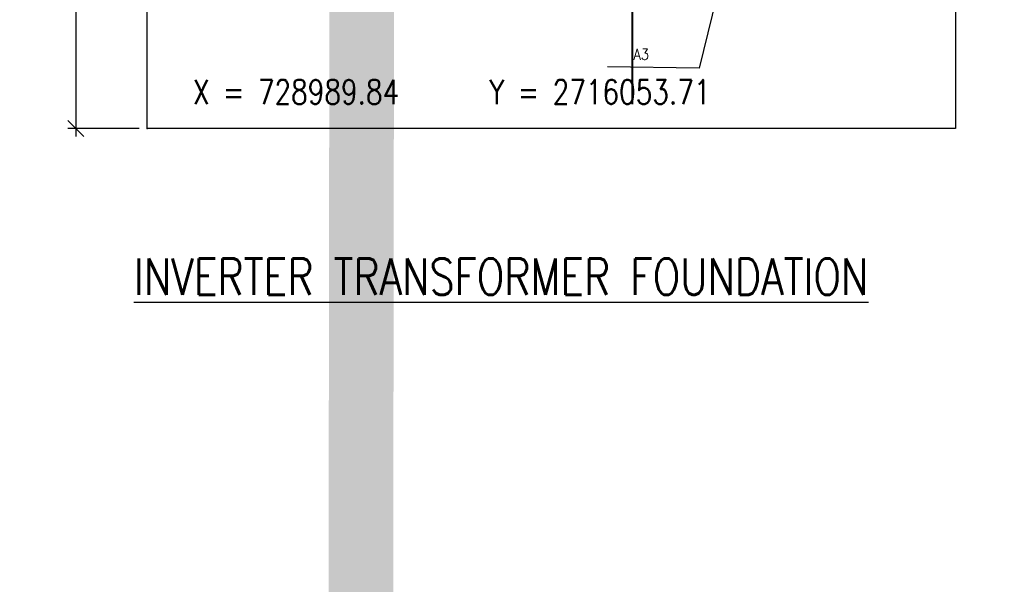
# Model space of a CAD drawing. Header units: inches. Extents: x 727810 to 1461440, y 2714588 to 5435005.
# Tile 119 of 233: x 728985.4 to 728991.49, y 2716049.53 to 2716053.03. Entities that reach past the tile are written whole.
import ezdxf
from ezdxf.enums import TextEntityAlignment as Align

# ---------------------------------------------------------------- set-up
doc = ezdxf.new("R2010")
doc.units = ezdxf.units.IN
doc.header["$MEASUREMENT"] = 0
for name, color, linetype in [('DETAILS', 7, 'Continuous'), ('Inverter Room', 7, 'Continuous'), ('tranch', 7, 'Continuous')]:
    doc.layers.add(name, color=color, linetype=linetype)
doc.styles.add('ROMANS', font='ROMANS.shx', dxfattribs={"height": 10})
doc.dimstyles.new('ROMANS$0', dxfattribs={"dimscale": 100, "dimtxt": 100, "dimasz": 1, "dimexe": 0.5, "dimexo": 0.5, "dimgap": 0.5, "dimtad": 1, "dimdec": 0, "dimrnd": 5, "dimdsep": 46, "dimtxsty": 'ROMANS', "dimblk": 'OBLIQUE', "dimcen": 1, "dimdle": 0.5, "dimclrd": 6, "dimclre": 6, "dimclrt": 3, "dimadec": 0, "dimazin": 0, "dimtfac": 1, "dimtdec": 0, "dimtix": 1, "dimtmove": 0, "dimatfit": 3, "dimldrblk": 'OBLIQUE', "dimfxl": 1, "dimtolj": 1, "dimtzin": 0, "dimarcsym": 0})
doc.dimstyles.new('ROMANS$7', dxfattribs={"dimscale": 100, "dimtxt": 2.5, "dimasz": 2, "dimexe": 20, "dimexo": 20, "dimgap": 0.5, "dimtad": 1, "dimdec": 0, "dimrnd": 5, "dimzin": 0, "dimdsep": 46, "dimtxsty": 'ROMANS', "dimcen": 0.09, "dimdle": 20, "dimclrd": 256, "dimclre": 256, "dimclrt": 3, "dimadec": 0, "dimazin": 0, "dimtfac": 20, "dimtdec": 0, "dimtix": 1, "dimtmove": 2, "dimatfit": 3, "dimfxl": 1, "dimtolj": 1, "dimtzin": 0, "dimarcsym": 0})

# ---------------------------------------------------------------- blocks, each defined once
blk = doc.blocks.new('_Oblique')
at = {"color": 0, "linetype": 'ByBlock', "lineweight": -2}
blk.add_line((-0.5, -0.5), (0.5, 0.5), dxfattribs=at)
blk = doc.blocks.new('*D63')
at = {"layer": 'Inverter Room', "color": 6, "lineweight": -2, "ltscale": 0.5, "transparency": 16777216}
for p, q in [((2048513.2, -2536591.8), (2048513.2, -2542191.8)), ((2048905.3, -2536641.8), (2048463.2, -2536641.8)), ((2048905.3, -2542141.8), (2048463.2, -2542141.8))]:
    blk.add_line(p, q, dxfattribs=at)
at = {"layer": 'Inverter Room', "color": 0, "ltscale": 0.5, "transparency": 16777216}
for p in [(2048955.3, -2536641.8), (2048513.2, -2542141.8), (2048955.3, -2542141.8)]:
    blk.add_point(p, dxfattribs=at)
at = {"layer": 'Inverter Room', "color": 6, "lineweight": -2, "ltscale": 0.5, "transparency": 16777216, "xscale": 100, "yscale": 100, "zscale": 100}
for p, rotation in [((2048513.2, -2536641.8), 90), ((2048513.2, -2542141.8), 270)]:
    blk.add_blockref('_Oblique', p, dxfattribs=dict(at, rotation=rotation))
at = {"layer": 'Inverter Room', "color": 3, "ltscale": 0.5, "transparency": 16777216, "insert": (2048388.2, -2539391.8), "char_height": 150, "attachment_point": 5, "rotation": 90, "style": 'ROMANS', "bg_fill": 3, "box_fill_scale": 1.25, "bg_fill_color": 256, "bg_fill_true_color": 13158600, "bg_fill_transparency": 0}
blk.add_mtext('\\A1;5500', dxfattribs=at)
blk = doc.blocks.new('A$C2E5B4F4A')
at = {"layer": 'Inverter Room', "ltscale": 0.5}
blk.add_lwpolyline([(-35836.9, 1137.6), (-30836.9, 1137.6), (-30836.9, -4362.4), (-35836.9, -4362.4)], close=True, dxfattribs=at)
at = {"layer": 'Inverter Room', "color": 2, "linetype": 'Continuous', "style": 'ROMANS', "width": 0.8}
blk.add_text('%%UINVERTER TRANSFORMER FOUNDATION', height=225, dxfattribs=at).set_placement((-35919.3, -5391.6))
at = {"layer": 'Inverter Room', "ltscale": 0.5}
dim = blk.add_linear_dim(base=(-36279, -4362.4), p1=(-35836.9, 1137.6), p2=(-35836.9, -4362.4), angle=90, dimstyle='ROMANS$0', override={"dimtxt": 150, "dimtfill": 1, "dimarcsym": 1}, dxfattribs=at)
dim.commit()
dim.dimension.update_dxf_attribs({"geometry": '*D63', "text_midpoint": (-36404, -1612.4), "insert": (-2084792.2, 2537779.4)})
blk = doc.blocks.new('it2')
at = {"layer": 'Inverter Room', "color": 3, "linetype": 'Continuous', "style": 'ROMANS', "width": 0.9}
blk.add_text('A3', height=200, dxfattribs=at).set_placement((2641075.9, -2604605.1, -444), align=Align.CENTER)
at = {"layer": 'Inverter Room', "ltscale": 0.5}
blk.add_leader([(2642873.9, -2601813.2), (2642151.8, -2604762.2), (2640452, -2604739.3)], dimstyle='ROMANS$7', override={"dimtxt": 150, "dimgap": 0.5, "dimtad": 0, "dimtfill": 1, "dimarcsym": 1}, dxfattribs=at)

msp = doc.modelspace()

# ---------------------------------------------------------------- block references
at = {"color": 0, "lineweight": -3, "xscale": 0.001, "yscale": 0.001, "zscale": 0.001}
msp.add_blockref('A$C2E5B4F4A', (729022.02567, 2716056.71575, 0.43898), dxfattribs=at)

# ---------------------------------------------------------------- next in the draw order: linework, layer by layer
at = {"color": 3, "lineweight": 40}
msp.add_line((728989.18873, 2716057.50332, 0.43898), (728989.18873, 2716052.50332, 0.43898), dxfattribs=at)
at = {"layer": 'tranch', "const_width": 0.4}
msp.add_lwpolyline([(728987.5783, 2716101.04171), (728987.48993, 2716034.12645)], dxfattribs=at)

# ---------------------------------------------------------------- next in the draw order: block references
at = {"layer": 'Inverter Room', "xscale": 0.0003333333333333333, "yscale": 0.0003333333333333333, "zscale": 0.0003333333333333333}
msp.add_blockref('it2', (728108.88545, 2716920.98006, 0.87796), dxfattribs=at)

# ---------------------------------------------------------------- next in the draw order: texts
at = {"layer": 'DETAILS', "color": 3, "style": 'ROMANS', "width": 0.8}
msp.add_text('X = 728989.84     Y = 2716053.71', height=0.15, dxfattribs=at).set_placement((728986.47169, 2716052.50419, 0.65034))

# ---------------------------------------------------------------- next in the draw order: leaders
at = {"layer": 'Inverter Room', "ltscale": 0.5}
msp.add_leader([(728920.51817, 2716090.90821, 0.21638), (728921.01984, 2716090.09008, 0.21638), (728921.34999, 2716090.09544, 0.21638)], dimstyle='ROMANS$7', override={"dimtxt": 150, "dimgap": 0.5, "dimtad": 0, "dimtfill": 1, "dimarcsym": 1}, dxfattribs=at)

doc.saveas('drawing.dxf')
